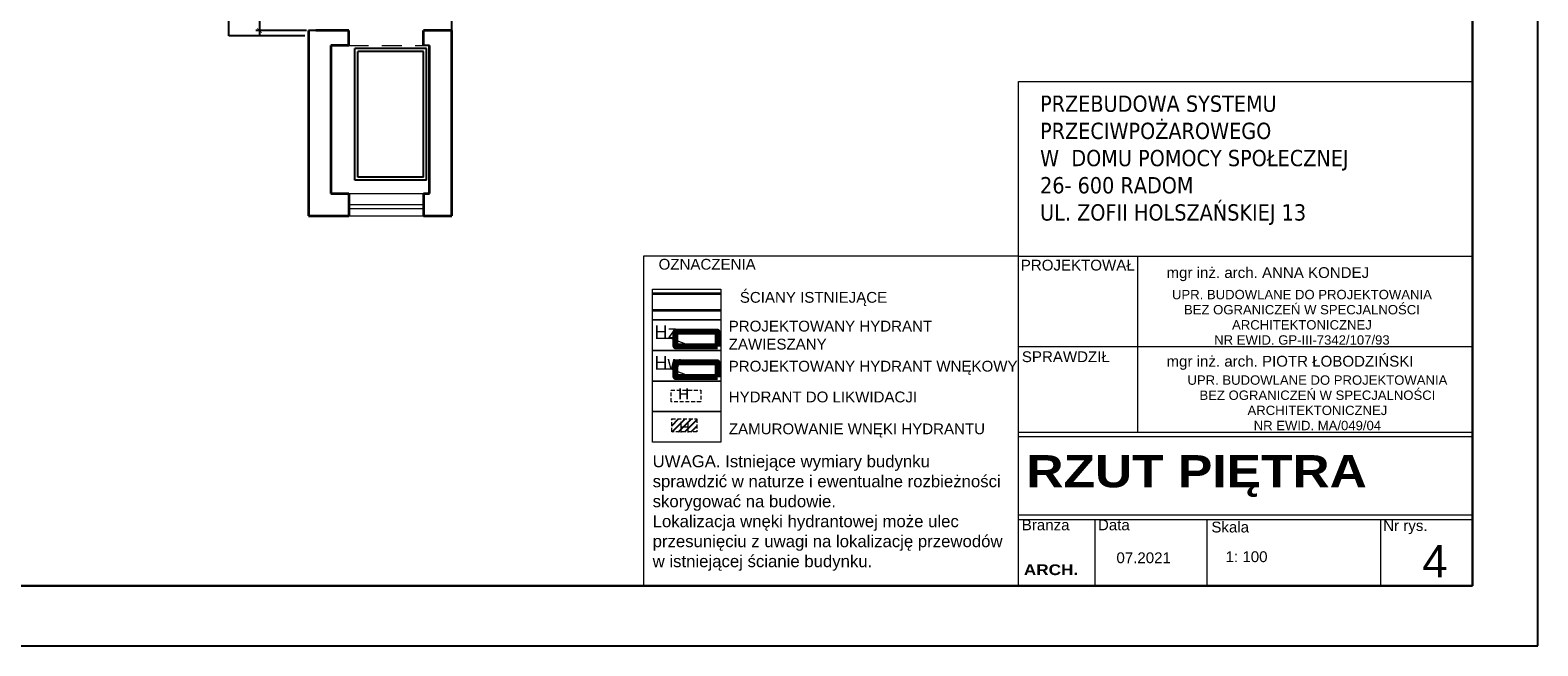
# Model space of a CAD drawing. Extents: x -282929 to -277084, y 175542 to 191450.
# Tile 18 of 30: x -279605 to -277089, y 182154 to 183182. Entities that reach past the tile are written whole.
import ezdxf
from ezdxf.enums import TextEntityAlignment as Align

# ---------------------------------------------------------------- set-up
doc = ezdxf.new("R2010")
doc.units = 0
doc.header["$MEASUREMENT"] = 0
doc.header["$PDMODE"] = 3
doc.header["$PDSIZE"] = 12
doc.linetypes.add('DASHED2', pattern=[9.525, 6.35, -3.175])
doc.linetypes.add('DGN Style 2', pattern=[55.531736, 33.319042, -22.212694])
doc.layers.get('0').update_dxf_attribs({"linetype": 'CONTINUOUS'})
doc.layers.get('DEFPOINTS').update_dxf_attribs({"linetype": 'CONTINUOUS'})
for name, color, linetype, lineweight in [('1 cienka', 7, 'CONTINUOUS', 9), ('12 pomocnicze', 241, 'CONTINUOUS', 5), ('inwentaryzacja', 7, 'CONTINUOUS', 35), ('KONTURY', 92, 'CONTINUOUS', 30), ('OKNA', 3, 'CONTINUOUS', 20), ('przerywane', 7, 'DGN Style 2', 0), ('TABELKA', 22, 'CONTINUOUS', 9), ('wymiary1', 255, 'CONTINUOUS', 15), ('ściana proj. - dział', 255, 'CONTINUOUS', 35)]:
    doc.layers.add(name, color=color, linetype=linetype, lineweight=lineweight)
for name, color, linetype in [('CIENKA', 7, 'CONTINUOUS'), ('elektryka', 7, 'CONTINUOUS'), ('opisy', 7, 'CONTINUOUS')]:
    doc.layers.add(name, color=color, linetype=linetype)
doc.styles.add('ARIAL', font='arial.ttf')
doc.styles.add('jagoda-100', font='arial.ttf', dxfattribs={"height": 18})
doc.styles.add('SST', font='romans.shx', dxfattribs={"width": 0.6})
doc.styles.add('Style-CHAR_FAST_FONT', font='CHAR_FAST_FONT.shx')
doc.dimstyles.new('skala_1_50cm', dxfattribs={"dimscale": 5, "dimtxt": 2, "dimasz": 1.5, "dimexe": 1.25, "dimexo": 0.6245, "dimtad": 1, "dimdsep": 46, "dimtxsty": 'SST', "dimblk": 'ARCHTICK', "dimcen": 1.5, "dimdle": 1.5, "dimclrd": 256, "dimclre": 256, "dimclrt": 256, "dimadec": 0, "dimazin": 0, "dimtfac": 1, "dimtix": 1, "dimtmove": 0, "dimatfit": 3, "dimldrblk": 'ARCHTICK', "dimfxl": 1, "dimarcsym": 0})

# ---------------------------------------------------------------- blocks, each defined once
blk = doc.blocks.new('_ARCHTICK')
at = {"color": 0, "linetype": 'ByBlock', "const_width": 0.15}
blk.add_lwpolyline([(-0.5, -0.5), (0.5, 0.5)], dxfattribs=at)
blk = doc.blocks.new('*D108')
at = {"layer": '1 cienka', "linetype": 'Continuous', "lineweight": -2, "transparency": 16777216}
for p, q in [((-279203.4, 184161.3), (-279228.5, 184161.3)), ((-279222.3, 184168.8), (-279222.3, 183173.5)), ((-279143.6, 183181), (-279228.5, 183181))]:
    blk.add_line(p, q, dxfattribs=at)
at = {"layer": 'DEFPOINTS', "color": 0, "linetype": 'Continuous', "transparency": 16777216}
for p in [(-279200.3, 184161.3), (-279222.3, 183181), (-279140.4, 183181)]:
    blk.add_point(p, dxfattribs=at)
at = {"layer": '1 cienka', "linetype": 'Continuous', "lineweight": -2, "transparency": 16777216, "xscale": 7.5, "yscale": 7.5, "zscale": 7.5}
for p, rotation in [((-279222.3, 184161.3), 90), ((-279222.3, 183181), 270)]:
    blk.add_blockref('_ARCHTICK', p, dxfattribs=dict(at, rotation=rotation))
at = {"layer": '1 cienka', "linetype": 'Continuous', "transparency": 16777216, "insert": (-279230.4, 183984.8), "char_height": 10, "attachment_point": 5, "rotation": 90, "style": 'Style-CHAR_FAST_FONT'}
blk.add_mtext('980', dxfattribs=at)

msp = doc.modelspace()

# ---------------------------------------------------------------- hatches: boundary and pattern name
at = {"layer": '1 cienka', "linetype": 'ByBlock', "lineweight": 25}
h = msp.add_hatch(dxfattribs=at)
h.set_pattern_fill('ANSI31', color=1, scale=60)
h.set_pattern_definition([(45, (-41.4705, 3328.861), (-5.30330086, 5.30330086), [])])
h.paths.add_polyline_path([(-278492.48, 182532.954), (-278534.376, 182532.954), (-278534.376, 182511.543), (-278492.48, 182511.543)])

# ---------------------------------------------------------------- linework, layer by layer
for p, q in [((-279273.434, 183172.031), (-279273.434, 183333.031)), ((-278901.434, 183181.031), (-278901.434, 183333.031)), ((-279146.434, 183172.031), (-279273.434, 183172.031)), ((-279128.434, 183181.031), (-279140.434, 183181.031)), ((-279063.434, 182931.031), (-279063.434, 183151.031)), ((-278943.434, 183151.031), (-279063.434, 183151.031)), ((-278938.434, 183156.031), (-278948.434, 183156.031)), ((-278943.434, 182931.031), (-278943.434, 183151.031)), ((-278948.434, 183146.031), (-279058.434, 183146.031)), ((-279058.434, 182936.031), (-279058.434, 183146.031)), ((-278948.434, 182936.031), (-278948.434, 183146.031)), ((-278943.434, 182931.031), (-279063.434, 182931.031)), ((-278948.434, 182936.031), (-279058.434, 182936.031))]:
    msp.add_line(p, q)
at = {"layer": '1 cienka'}
for p, q in [((-277955.435, 182804.33), (-278581.548, 182804.33)), ((-278581.548, 182804.33), (-278581.548, 182254.341))]:
    msp.add_line(p, q, dxfattribs=at)
at = {"layer": '1 cienka', "linetype": 'Continuous'}
for p, q in [((-278560.48, 182667.761), (-278535.79, 182667.761)), ((-278535.79, 182667.761), (-278508.362, 182657)), ((-278560.48, 182616.725), (-278535.79, 182616.725)), ((-278535.79, 182616.725), (-278508.362, 182605.964))]:
    msp.add_line(p, q, dxfattribs=at)
at = {"layer": '12 pomocnicze', "color": 0}
for p, q in [((-277955.435, 182804.33), (-277198.182, 182804.33)), ((-277955.435, 182653.509), (-277198.182, 182653.509))]:
    msp.add_line(p, q, dxfattribs=at)
at = {"layer": '12 pomocnicze', "color": 7}
for p, q in [((-277757.046, 182804.33), (-277757.046, 182510.953)), ((-277955.435, 182510.953), (-277198.182, 182510.953)), ((-277955.435, 182503.488), (-277198.182, 182503.488)), ((-277955.435, 182372.641), (-277198.182, 182372.641)), ((-277955.435, 182365.176), (-277198.182, 182365.176)), ((-277828.345, 182365.176), (-277828.345, 182254.341)), ((-277641.55, 182365.176), (-277641.55, 182254.341)), ((-277351.467, 182365.176), (-277351.467, 182254.341))]:
    msp.add_line(p, q, dxfattribs=at)
at = {"layer": 'CIENKA', "linetype": 'DASHED2', "lineweight": 20}
for points in [[(-278486.022, 182581.129), (-278486.022, 182561.375), (-278535.389, 182561.375), (-278535.389, 182581.129)], [(-278492.48, 182532.954), (-278492.48, 182511.543), (-278534.376, 182511.543), (-278534.376, 182532.954)]]:
    msp.add_lwpolyline(points, close=True, dxfattribs=at)
at = {"layer": 'elektryka', "color": 1, "linetype": 'ByBlock', "lineweight": 80}
for points in [[(-278457.898, 182653.703), (-278527.898, 182653.703), (-278527.898, 182678.691), (-278457.898, 182678.691)], [(-278457.898, 182602.668), (-278527.898, 182602.668), (-278527.898, 182627.655), (-278457.898, 182627.655)]]:
    msp.add_lwpolyline(points, close=True, dxfattribs=at)
at = {"layer": 'inwentaryzacja'}
for points in [[(-278452.702, 182741.68), (-278566.247, 182741.68)], [(-278566.247, 182714.132), (-278452.702, 182714.132)]]:
    msp.add_lwpolyline(points, dxfattribs=at)
at = {"layer": 'KONTURY'}
msp.add_lwpolyline([(-277198.182, 182254.341), (-277198.182, 185024.341), (-282793.73, 185024.341), (-282793.73, 182254.341)], close=True, dxfattribs=at)
at = {"layer": 'OKNA'}
for p, q in [((-279073.434, 182909.031), (-278948.434, 182909.031)), ((-279073.434, 182890.531), (-278948.434, 182890.531)), ((-279073.434, 182884.031), (-278948.434, 182884.031)), ((-279073.434, 182872.031), (-278948.434, 182872.031))]:
    msp.add_line(p, q, dxfattribs=at)
at = {"layer": 'opisy'}
msp.add_lwpolyline([(-277089.192, 182154.341), (-277089.192, 185124.341), (-282928.707, 185124.341), (-282928.707, 182154.341)], close=True, dxfattribs=at)
at = {"layer": 'przerywane'}
msp.add_line((-279073.434, 183156.031), (-278948.434, 183156.031), dxfattribs=at)
at = {"layer": 'TABELKA', "color": 7, "flags": 128}
msp.add_lwpolyline([(-277955.935, 183095.798), (-277198.182, 183095.798), (-277198.182, 182254.341), (-277955.935, 182254.341)], close=True, dxfattribs=at)
at = {"layer": 'wymiary1'}
for points in [[(-278566.247, 182749.292), (-278452.702, 182749.292), (-278452.702, 182698.256), (-278566.247, 182698.256)], [(-278566.247, 182698.256), (-278452.702, 182698.256), (-278452.702, 182647.22), (-278566.247, 182647.22)], [(-278566.247, 182647.22), (-278452.702, 182647.22), (-278452.702, 182596.184), (-278566.247, 182596.184)], [(-278566.247, 182596.184), (-278452.702, 182596.184), (-278452.702, 182545.149), (-278566.247, 182545.149)], [(-278566.247, 182596.184), (-278452.702, 182596.184), (-278452.702, 182545.149), (-278566.247, 182545.149)], [(-278566.247, 182596.184), (-278452.702, 182596.184), (-278452.702, 182545.149), (-278566.247, 182545.149)], [(-278566.247, 182545.149), (-278452.702, 182545.149), (-278452.702, 182494.113), (-278566.247, 182494.113)]]:
    msp.add_lwpolyline(points, close=True, dxfattribs=at)
at = {"layer": 'ściana proj. - dział'}
for p, q in [((-279140.434, 183181.031), (-279140.434, 182872.031)), ((-279073.434, 183181.031), (-279128.434, 183181.031)), ((-279073.434, 183156.031), (-279073.434, 183181.031)), ((-278901.434, 183181.031), (-278948.434, 183181.031)), ((-278948.434, 183156.031), (-278948.434, 183181.031)), ((-278901.434, 182872.031), (-278901.434, 183181.031)), ((-278901.434, 182872.031), (-278901.434, 183181.031)), ((-278901.434, 182872.031), (-278901.434, 183181.031)), ((-279103.434, 183156.031), (-279103.434, 182909.031)), ((-279073.434, 183156.031), (-279103.434, 183156.031)), ((-278938.434, 182909.031), (-278938.434, 183156.031)), ((-279103.434, 182909.031), (-279073.434, 182909.031)), ((-279073.434, 182909.031), (-279073.434, 182872.031)), ((-278948.434, 182909.031), (-278948.434, 182872.031)), ((-278948.434, 182909.031), (-278938.434, 182909.031)), ((-279140.434, 182872.031), (-279073.434, 182872.031)), ((-278948.434, 182872.031), (-278901.434, 182872.031)), ((-278948.434, 182872.031), (-278901.434, 182872.031)), ((-278948.434, 182872.031), (-278901.434, 182872.031))]:
    msp.add_line(p, q, dxfattribs=at)

# ---------------------------------------------------------------- texts
at = {"color": 7, "char_height": 18, "attachment_point": 4}
for s, insert, width, style in [('OZNACZENIA', (-278556.312, 182790.831), 406.86939, 'ARIAL'), ('{ŚCIANY ISTNIEJĄCE}', (-278420.751, 182733.096), 406.86939, 'jagoda-100'), ('PROJEKTOWANY HYDRANT ZAWIESZANY', (-278439.292, 182672.615), 406.86939, 'jagoda-100'), ('PROJEKTOWANY HYDRANT WNĘKOWY', (-278439.292, 182618.185), 499.57161, 'jagoda-100'), ('HYDRANT DO LIKWIDACJI', (-278439.292, 182569.414), 406.86939, 'jagoda-100'), ('ZAMUROWANIE WNĘKI HYDRANTU', (-278439.06, 182513.625), 435.25734, 'jagoda-100')]:
    msp.add_mtext(s, dxfattribs=dict(at, insert=insert, width=width, style=style))
at = {"insert": (-278566.247, 182505.635), "char_height": 20, "width": 639.15205, "attachment_point": 1, "style": 'ARIAL'}
msp.add_mtext('\\PUWAGA. Istniejące wymiary budynku \\Psprawdzić w naturze i ewentualne rozbieżności skorygować na budowie.\\PLokalizacja wnęki hydrantowej może ulec\\Pprzesunięciu z uwagi na lokalizację przewodów\\Pw istniejącej ścianie budynku.', dxfattribs=at)
at = {"layer": 'inwentaryzacja', "color": 7, "linetype": 'Continuous', "lineweight": 0, "attachment_point": 4, "line_spacing_factor": 0.85, "style": 'jagoda-100'}
for s, insert, char_height, rotation in [('Hz', (-278563.131, 182678.079), 21.6, 359.999694), ('Hw', (-278563.131, 182627.043), 21.6, 359.999694), ('H', (-278505.356, 182574.752), 18, 179.999694), ('H', (-278522.04, 182519.207), 18, 359.999694)]:
    msp.add_mtext(s, dxfattribs=dict(at, insert=insert, char_height=char_height, rotation=rotation))
at = {"layer": 'opisy', "color": 7, "style": 'jagoda-100'}
for s, height, p in [('PROJEKTOWAŁ', 18, (-277951.928, 182780.499)), ('SPRAWDZIŁ', 18, (-277950.147, 182627.735)), ('Branża', 18, (-277950.309, 182347.119)), ('Data', 18, (-277823.219, 182347.119)), ('Skala', 18, (-277633.961, 182343.516)), ('Nr rys.', 18, (-277347.236, 182346.07)), ('4', 54, (-277281.881, 182268.418)), ('07.2021', 18, (-277792.363, 182292.262)), ('1: 100', 18, (-277610.139, 182294.062))]:
    msp.add_text(s, height=height, dxfattribs=at).set_placement(p)
for s, p in [('mgr inż. arch. ANNA KONDEJ', (-277708.77, 182777.108)), ('mgr inż. arch. PIOTR ŁOBODZIŃSKI', (-277708.77, 182629.18))]:
    msp.add_text(s, height=18, dxfattribs=at).set_placement(p, align=Align.MIDDLE_LEFT)
at = {"layer": 'opisy', "color": 0, "insert": (-277919.792, 183072.501), "char_height": 27.20978, "width": 886.19786, "attachment_point": 1}
msp.add_mtext('{\\ftahoma|b0|i0|c238|p32;PRZEBUDOWA SYSTEMU \\PPRZECIWPOŻAROWEGO\\PW  DOMU POMOCY SPOŁECZNEJ\\P26- 600 RADOM \\PUL. ZOFII HOLSZAŃSKIEJ 13}', dxfattribs=at)
at = {"layer": 'opisy', "color": 7, "char_height": 15.65133, "attachment_point": 5, "line_spacing_factor": 0.968304}
for s, insert in [('{\\fArial|b0|i0|c238|p34;UPR. BUDOWLANE DO PROJEKTOWANIA\\PBEZ OGRANICZEŃ W SPECJALNOŚCI\\PARCHITEKTONICZNEJ\\PNR EWID. GP-III-7342/107/93}', (-277482.848, 182702.426)), ('{\\fArial|b0|i0|c238|p34;UPR. BUDOWLANE DO PROJEKTOWANIA\\PBEZ OGRANICZEŃ W SPECJALNOŚCI\\PARCHITEKTONICZNEJ\\PNR EWID. MA/049/04}', (-277457.026, 182559.719))]:
    msp.add_mtext(s, dxfattribs=dict(at, insert=insert))
at = {"layer": 'opisy', "color": 7, "attachment_point": 1}
for s, insert, char_height, width in [('{\\fArial Black|b0|i0|c238|p34;RZUT PIĘTRA}', (-277942.669, 182472.535), 53.74771, 1471.14705), ('{\\farial black|b0|i0|c238|p34;ARCH.}', (-277946.866, 182290.28), 17.9159, 72.45051)]:
    msp.add_mtext(s, dxfattribs=dict(at, insert=insert, char_height=char_height, width=width))

# ---------------------------------------------------------------- dimensions: what is measured, and where the dimension line sits
at = {"layer": '1 cienka', "linetype": 'Continuous'}
dim = msp.add_linear_dim(base=(-279222.28, 183181.031), p1=(-279200.302, 184161.289), p2=(-279140.434, 183181.031), angle=90, text='980', dimstyle='skala_1_50cm', override={"dimtxsty": 'Style-CHAR_FAST_FONT', "dimtmove": 1}, dxfattribs=at)
dim.commit()
dim.dimension.update_dxf_attribs({"geometry": '*D108', "text_midpoint": (-279222.28, 183984.783), "dimtype": 160})

doc.saveas('drawing.dxf')
